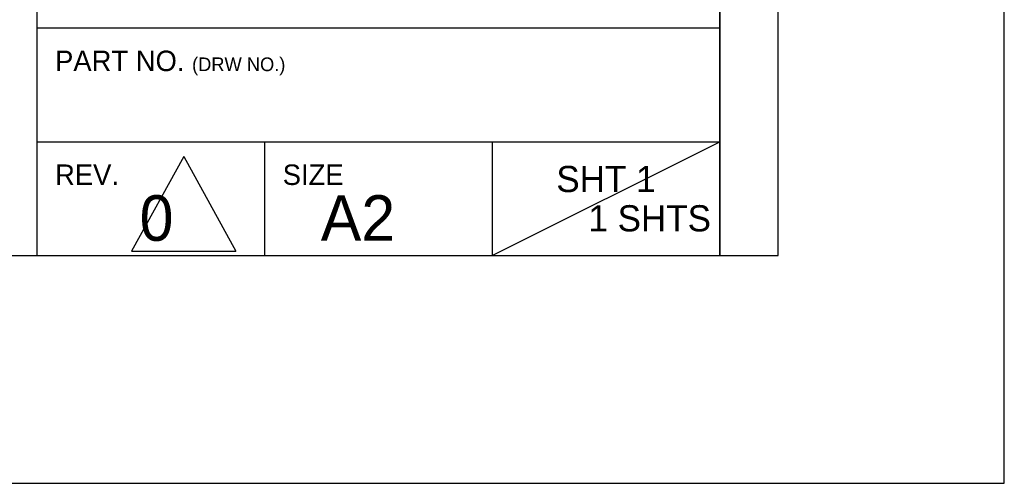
# Model space of a CAD drawing. Header units: inches. Extents: x 0 to 58.5, y 0 to 41.3.
# Tile 12 of 22: x 50 to 58.5, y 0 to 4. Entities that reach past the tile are written whole.
import ezdxf

# ---------------------------------------------------------------- set-up
doc = ezdxf.new("R2010")
doc.units = ezdxf.units.IN
doc.header["$LTSCALE"] = 3.215551
doc.header["$MEASUREMENT"] = 0
doc.layers.add('3D-TOPRW1010WD-FORMAT', color=7, linetype='CONTINUOUS')
doc.styles.add('TEXTSTYLE_2', font='gothic.ttf')

msp = doc.modelspace()

# ---------------------------------------------------------------- linework, layer by layer
at = {"layer": '3D-TOPRW1010WD-FORMAT', "color": 7, "linetype": 'CONTINUOUS'}
for p, q in [((58.464567, 0), (58.464567, 41.338583)), ((56.509973, 1.968504), (56.496063, 39.370079)), ((56.003937, 1.968504), (56.003937, 38.877953)), ((1.968504, 1.968504), (56.509973, 1.968504)), ((0, 0), (58.464567, 0))]:
    msp.add_line(p, q, dxfattribs=at)
at = {"layer": '3D-TOPRW1010WD-FORMAT', "color": 2, "linetype": 'CONTINUOUS'}
for p, q in [((50.098424, 8.464565), (50.098424, 1.968502)), ((56.003936, 8.464565), (56.003936, 1.968502)), ((50.098424, 3.937006), (56.003936, 3.937006)), ((50.098424, 2.952754), (56.003936, 2.952754)), ((52.066928, 2.952754), (52.066928, 1.968502)), ((54.035432, 2.952754), (54.035432, 1.968502)), ((51.368088, 2.825964), (50.916858, 2.005336)), ((51.368088, 2.825964), (51.819318, 2.005336)), ((44.192912, 1.968502), (56.003936, 1.968502)), ((50.916858, 2.005336), (51.819318, 2.005336))]:
    msp.add_line(p, q, dxfattribs=at)
at = {"layer": '3D-TOPRW1010WD-FORMAT', "color": 1, "linetype": 'CONTINUOUS'}
msp.add_line((54.035607, 1.968584), (56.003889, 2.952689), dxfattribs=at)

# ---------------------------------------------------------------- texts
at = {"layer": '3D-TOPRW1010WD-FORMAT', "color": 2, "linetype": 'CONTINUOUS', "line_spacing_factor": 0.9, "style": 'TEXTSTYLE_2'}
for s, insert, char_height, width, attachment_point in [('PART NO. \\H0.1181102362;(DRW NO.)\\P\\H0.3937007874;  \\H0.374015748; ', (50.255904, 3.740156), 0.17716535, 1.96262438, 1), ('REV.\\P\\H0.3937007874;     0', (50.255904, 2.755904), 0.17716535, 1.26421697, 1), ('SIZE\\P     \\H0.3937007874;A2', (52.224408, 2.755904), 0.17716535, 1.09507145, 1), ('SHT 1          \\P         1 SHTS', (55.019684, 2.743601), 0.22637795, 2.01811753, 2)]:
    msp.add_mtext(s, dxfattribs=dict(at, insert=insert, char_height=char_height, width=width, attachment_point=attachment_point))

doc.saveas('drawing.dxf')
